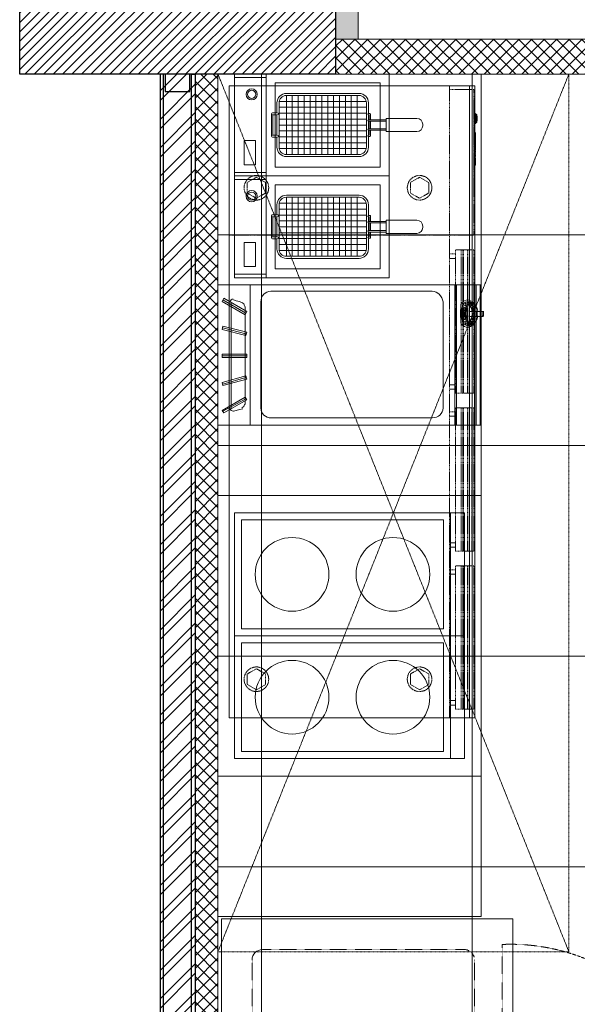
# Model space of a CAD drawing. Header units: millimetres. Extents: x 138182 to 148194, y 4376 to 21165.
# Tile 3 of 9: x 139629 to 141218, y 8726 to 11531. Entities that reach past the tile are written whole.
import ezdxf

# ---------------------------------------------------------------- set-up
doc = ezdxf.new("R2010")
doc.units = ezdxf.units.MM
doc.header["$LTSCALE"] = 2.5
for name, pattern in [('DASHDOTX2', [2, 1, -0.5, 0, -0.5]), ('HIDDEN', [0.375, 0.25, -0.125]), ('HIDDENX2', [19.05, 12.7, -6.35])]:
    doc.linetypes.add(name, pattern=pattern)
for name, color, linetype, lineweight in [('Dimension', 40, 'Continuous', 0), ('ELEVATION 1', 143, 'Continuous', 18), ('HATCH', 252, 'Continuous', 9), ('HATCH LIGHT', 250, 'Continuous', 0), ('WALL', 132, 'Continuous', 25)]:
    doc.layers.add(name, color=color, linetype=linetype, lineweight=lineweight)

# ---------------------------------------------------------------- blocks, each defined once
blk = doc.blocks.new('hatch')
h = blk.add_hatch()
h.set_pattern_fill('FLEX', color=256, scale=10)
h.set_pattern_definition([(0, (-140.124, -20916.02), (0, 63.5), [63.5, -63.5]), (45, (-76.624, -20916.018), (0, 63.5), [15.875, -58.052561, 15.875, -89.802561])])
edge = h.paths.add_edge_path()
edge.add_arc((215877.8, 2464.6), 12280, 199.77896, 238.75565, ccw=False)
edge.add_line((204322.3, -1690.9), (203976.1, -1690.9))
edge.add_line((203976.1, -1690.9), (203976.1, -9185.4))
edge.add_line((203976.1, -9185.4), (204226.1, -9185.4))
edge.add_line((204226.1, -9185.4), (204226.1, -9935.4))
edge.add_line((204226.1, -9935.4), (204226.1, -9900.4))
edge.add_line((204226.1, -9900.4), (206576.1, -9900.4))
edge.add_line((206576.1, -9900.4), (206576.1, -14735.4))
edge.add_line((206576.1, -14735.4), (209508.3, -14735.4))
edge.add_line((209508.3, -14735.4), (209508.3, -8034.3))
edge = h.paths.add_edge_path(flags=16)
edge.add_arc((208658.3, -12135.4), 500, 270, 360, ccw=False)
edge.add_line((208658.3, -12635.4), (207426.1, -12635.4))
edge.add_arc((207426.1, -12135.4), 500, 180, 270, ccw=False)
edge.add_line((206926.1, -12135.4), (206926.1, -10050.4))
edge.add_arc((206427.5, -10048.9), 498.6, 359.8365, 450.1635)
edge.add_line((206426.1, -9550.4), (204826.1, -9550.4))
edge.add_arc((204826.1, -9050.4), 500, 180, 270, ccw=False)
edge.add_line((204326.1, -9050.4), (204326.1, -7850.8))
edge.add_arc((205406.3, -7041), 1350, 216.8556, 503.1444)
edge.add_line((204326.1, -6231.3), (204326.1, -2641.7))
edge.add_arc((215877.8, 2464.6), 12630, 203.8474, 236.64343)
edge.add_arc((208658.3, -8502.4), 500, 0, 56.6434, ccw=False)
edge.add_line((209158.3, -8502.4), (209158.3, -12135.4))
edge = h.paths.add_edge_path(flags=16)
edge.add_arc((205406.3, -7041), 900, 0, 360)
h = blk.add_hatch()
h.set_pattern_fill('GRASS', color=256, scale=5)
edge = h.paths.add_edge_path()
edge.add_arc((208658.3, -8502.4), 500, 360, 416.6434)
edge.add_arc((215877.8, 2464.6), 12630, 203.8474, 236.64343, ccw=False)
edge.add_line((204326.1, -2641.7), (204326.1, -6231.3))
edge.add_arc((205406.3, -7041), 1350, -143.1444, 143.1444, ccw=False)
edge.add_line((204326.1, -7850.8), (204326.1, -9050.4))
edge.add_arc((204826.1, -9050.4), 500, 180, 270)
edge.add_line((204826.1, -9550.4), (206426.1, -9550.4))
edge.add_arc((206426.1, -10050.4), 500, 0, 90, ccw=False)
edge.add_line((206926.1, -10050.4), (206926.1, -12135.4))
edge.add_arc((207426.1, -12135.4), 500, 180, 270)
edge.add_line((207426.1, -12635.4), (208658.3, -12635.4))
edge.add_arc((208658.3, -12135.4), 500, 270, 360)
edge.add_line((209158.3, -12135.4), (209158.3, -8502.4))
edge = h.paths.add_edge_path(flags=17)
edge.add_arc((205406.3, -7041), 900, 0, 360)
h.paths.add_polyline_path([(204871.1, -7057.2), (205040, -7057.2), (205040, -6927.6), (204871.1, -6927.6)], flags=16)
h.paths.add_polyline_path([(205771.1, -7057.2), (205940, -7057.2), (205940, -6927.6), (205771.1, -6927.6)], flags=16)
h = blk.add_hatch()
h.set_pattern_fill('ANSI37', color=256, scale=189, angle=45)
h.set_pattern_definition([(90, (206326.1, -14885.35), (-600.075, 0), []), (180, (206326.1, -14885.35), (-6e-14, -600.075), [])])
edge = h.paths.add_edge_path()
edge.add_line((206326.1, -12950.4), (206326.1, -12911.3))
edge.add_arc((206317.6, -12097.9), 813.5, 183.5255, 270.5966, ccw=False)
edge.add_line((205505.6, -12147.9), (205504.1, -12147.9))
edge.add_line((205504.1, -12147.9), (205504.1, -12097.9))
edge.add_line((205504.1, -12097.9), (206315.5, -12097.9))
edge.add_line((206315.5, -12097.9), (206315.5, -12097.5))
edge.add_arc((206318, -12089.9), 8.04, 18.1264, 251.8743, ccw=False)
edge.add_line((206325.7, -12087.4), (206326.1, -12087.4))
edge.add_line((206326.1, -12087.4), (206326.1, -12050.4))
edge.add_line((206326.1, -12050.4), (206326.1, -12050.4))
edge.add_line((206326.1, -12050.4), (206326.1, -10150.4))
edge.add_line((206326.1, -10150.4), (203826.1, -10150.4))
edge.add_line((203826.1, -10150.4), (203826.1, -13315.4))
edge.add_line((203826.1, -13315.4), (204726.1, -13315.4))
edge.add_line((204726.1, -13315.4), (204726.1, -13415.4))
edge.add_line((204726.1, -13415.4), (205176.1, -13951.6))
edge.add_line((205176.1, -13951.6), (205276.1, -13951.6))
edge.add_line((205276.1, -13951.6), (205276.1, -14885.4))
edge.add_line((205276.1, -14885.4), (206326.1, -14885.4))
edge.add_line((206326.1, -14885.4), (206326.1, -12950.4))
edge = h.paths.add_edge_path()
edge.add_line((206317.5, -12133.5), (206325.7, -12911.4))
edge.add_line((206325.7, -12911.4), (206326.1, -12911.4))
edge.add_line((206326.1, -12911.4), (206326.1, -12911.3))
edge.add_arc((206317.6, -12097.9), 813.5, 183.5255, 270.5966, ccw=False)
edge.add_line((205505.6, -12147.9), (205504.1, -12147.9))
edge.add_line((205504.1, -12147.9), (205504.1, -12097.9))
edge.add_line((205504.1, -12097.9), (206315.5, -12097.9))
edge.add_line((206315.5, -12097.9), (206315.5, -12097.5))
edge.add_arc((206318, -12089.9), 8.04, 18.1264, 251.8743, ccw=False)
edge.add_line((206325.7, -12087.4), (206326.1, -12087.4))
edge.add_line((206326.1, -12087.4), (206326.1, -12050.4))
edge.add_line((206326.1, -12050.4), (206326.1, -12050.4))
edge.add_line((206326.1, -12050.4), (206326.1, -12050.4))
edge.add_line((206326.1, -12050.4), (206426.1, -12050.4))
edge.add_line((206426.1, -12050.4), (206426.1, -12100.4))
edge.add_line((206426.1, -12100.4), (206377.1, -12100.4))
edge.add_line((206377.1, -12100.4), (206377.1, -12089.4))
edge.add_line((206377.1, -12089.4), (206326.1, -12089.4))
edge.add_arc((206318, -12089.9), 8.04, -108.1257, 3.5674, ccw=False)
edge.add_line((206315.5, -12097.5), (206315.5, -12097.9))
edge.add_line((206315.5, -12097.9), (206318.5, -12097.9))
edge.add_arc((206318, -12089.9), 8.04, 161.8742, 273.5677, ccw=False)
edge.add_arc((206317.4, -12087.6), 7.02, -18.4134, 177.6904, ccw=False)
edge.add_line((206324.1, -12089.9), (206324.3, -12084.8))
edge.add_arc((206318, -12089.9), 8.04, -86.4323, 38.5194, ccw=False)
edge.add_line((206318.5, -12097.9), (206317.5, -12097.9))
edge.add_line((206317.5, -12097.9), (206317.5, -12133.5))
h.paths.add_polyline_path([(206131.9, -12674.7), (206131.9, -12459.5), (206128.9, -12459.5), (206128.9, -12674.7)], flags=16)
blk = doc.blocks.new('3DOOR CHILLER')
for p, q in [((0, 0), (0, -700)), ((0, 0), (1800, 0)), ((1800, 0), (1800, -700)), ((0, -685.2), (1800, -685.2)), ((0, -700), (1800, -700))]:
    blk.add_line(p, q)
at = {"linetype": 'HIDDEN', "ltscale": 4}
for p, q in [((425, 0), (425, -698)), ((0, -628), (1800, -628)), ((10, -628), (10, -698)), ((478, -628), (478, -645)), ((491, -645), (491, -628)), ((851, -645), (851, -628)), ((864, -645), (864, -628)), ((1325, -645), (917, -645)), ((928, -628), (928, -645)), ((941, -645), (941, -628)), ((1301, -645), (1301, -628)), ((1314, -645), (1314, -628)), ((1378, -628), (1378, -645)), ((1391, -645), (1391, -628)), ((1751, -645), (1751, -628)), ((1764, -645), (1764, -628)), ((875, -645.2), (467, -645.2)), ((467, -698), (467, -645.2)), ((875, -645.6), (467, -645.6)), ((875, -661.1), (467, -661.1)), ((875, -666.1), (467, -666.1)), ((875, -667.9), (467, -667.9)), ((875, -668.5), (467, -668.5)), ((875, -645.2), (875, -698)), ((917, -698), (917, -645.2)), ((1325, -645.6), (917, -645.6)), ((1325, -661.1), (917, -661.1)), ((1325, -666.1), (917, -666.1)), ((1325, -667.9), (917, -667.9)), ((1325, -668.5), (917, -668.5)), ((1325, -645.2), (1325, -698)), ((1775, -645.2), (1367, -645.2)), ((1367, -698), (1367, -645.2)), ((1775, -645.6), (1367, -645.6)), ((1775, -661.1), (1367, -661.1)), ((1775, -666.1), (1367, -666.1)), ((1775, -667.9), (1367, -667.9)), ((1775, -668.5), (1367, -668.5)), ((1775, -645.2), (1775, -698)), ((10, -698), (425, -698)), ((35, -698), (35, -699)), ((35, -699), (280, -698.9)), ((77.5, -699), (77.5, -702)), ((80, -698), (80, -699)), ((107.5, -699), (107.5, -702)), ((122.5, -699), (122.5, -700)), ((123.5, -699), (123.5, -700)), ((128.4, -699), (128.4, -700)), ((129.5, -699), (129.5, -700)), ((133, -699), (133, -702)), ((134.1, -699), (134.1, -700)), ((222, -701), (138, -701)), ((138, -701), (138, -702)), ((138.7, -699), (138.7, -700)), ((140, -699), (140, -700)), ((141.7, -699), (141.7, -700)), ((146.5, -699), (146.5, -700)), ((148.7, -699), (148.7, -700)), ((155.4, -699), (155.4, -700)), ((157.4, -699), (157.4, -700)), ((157.7, -699), (157.7, -700)), ((162.4, -699), (162.4, -700)), ((164.8, -699), (164.8, -700)), ((169.1, -699), (169.1, -700)), ((172.4, -699), (172.4, -700)), ((174.6, -699), (174.6, -700)), ((175.5, -699), (175.5, -700)), ((177.3, -699), (177.3, -700)), ((179.8, -699), (179.8, -700)), ((182.3, -699), (182.3, -700)), ((187.5, -699), (187.5, -700)), ((222, -701), (222, -702)), ((227, -699), (227, -702)), ((275, -698), (275, -699)), ((280, -698), (280, -699)), ((875, -679.4), (467, -679.4)), ((875, -684.4), (467, -684.4)), ((875, -692.4), (467, -692.4)), ((875, -697.4), (467, -697.4)), ((875, -698), (467, -698)), ((1325, -679.4), (917, -679.4)), ((1325, -684.4), (917, -684.4)), ((1325, -691.9), (917, -691.9)), ((1325, -697.4), (917, -697.4)), ((1325, -698), (917, -698)), ((1775, -679.4), (1367, -679.4)), ((1775, -684.4), (1367, -684.4)), ((1775, -692.4), (1367, -692.4)), ((1775, -697.4), (1367, -697.4)), ((1775, -698), (1367, -698)), ((107.5, -702), (77.5, -702)), ((77.5, -702), (77.5, -702.1)), ((80, -704.5), (80, -702)), ((92.5, -706.5), (92.5, -707)), ((105, -704.5), (105, -702)), ((107.5, -702.1), (107.5, -702)), ((133, -702), (227, -702))]:
    blk.add_line(p, q, dxfattribs=at)
for points in [[(305, -52), (320, -78), (305, -104), (275, -104), (260, -78), (275, -52)], [(1705, -52), (1720, -78), (1705, -104), (1675, -104), (1660, -78), (1675, -52)], [(305, -517), (320, -543), (305, -569), (275, -569), (260, -543), (275, -517)], [(1705, -517), (1720, -543), (1705, -569), (1675, -569), (1660, -543), (1675, -517)]]:
    blk.add_lwpolyline(points, close=True, dxfattribs=at)
for centre in [(290, -78), (1690, -78), (290, -543), (1690, -543)]:
    blk.add_circle(centre, 35, dxfattribs=at)
at = {"linetype": 'HIDDEN', "ltscale": 4, "extrusion": (0, 0, -1)}
for centre, major_axis, ratio, start_param, end_param in [((92.5, -702), (-12.5, 0), 0.001745, 0, 3.141593), ((92.5, -702), (12.5, 0), 0.001745, 0, 3.141593), ((92.5, -704.5), (12.5, 0), 0.155345, -3.141593, 0), ((92.5, -704.5), (12.5, 0), 0.155345, -4.712389, -3.141593), ((92.5, -704.5), (12.5, 0), 0.155345, 0, 1.570796)]:
    blk.add_ellipse(centre, major_axis=major_axis, ratio=ratio, start_param=start_param, end_param=end_param, dxfattribs=at)
at = {"linetype": 'HIDDEN', "ltscale": 4}
blk.add_ellipse((92.5, -705), major_axis=(-12, 0), ratio=0.161745, start_param=-4.712389, end_param=1.570796, dxfattribs=at)
blk.add_open_spline([(80, -704.5), (80, -704.6), (80, -704.7), (80.1, -705), (80.2, -705.1), (80.4, -705.3), (80.5, -705.4), (80.8, -705.6), (81, -705.6), (81.5, -705.8), (81.8, -705.9), (82.6, -706.1), (83.1, -706.2), (84, -706.4), (84.5, -706.5), (85.5, -706.6), (86.1, -706.7), (87.2, -706.8), (87.8, -706.8), (89, -706.9), (89.7, -706.9), (90.9, -706.9), (91.6, -707), (92.8, -707), (93.5, -707), (94.7, -706.9), (95.4, -706.9), (96.6, -706.8), (97.2, -706.8), (98.4, -706.7), (98.9, -706.7), (100, -706.5), (100.5, -706.5), (101.4, -706.3), (101.9, -706.2), (102.7, -706.1), (103.1, -706), (103.7, -705.8), (104, -705.6), (104.4, -705.4), (104.6, -705.3), (104.8, -705.1), (104.9, -705), (105, -704.8), (105, -704.6), (105, -704.5)], degree=3, knots=[1.570796, 1.570796, 1.570796, 1.570796, 1.637699, 1.637699, 1.717318, 1.717318, 1.851962, 1.851962, 1.952806, 1.952806, 2.139701, 2.139701, 2.310254, 2.310254, 2.475255, 2.475255, 2.637592, 2.637592, 2.798374, 2.798374, 2.958185, 2.958185, 3.117433, 3.117433, 3.276465, 3.276465, 3.435611, 3.435611, 3.59521, 3.59521, 3.755637, 3.755637, 3.917392, 3.917392, 4.081316, 4.081316, 4.249304, 4.249304, 4.426896, 4.426896, 4.569643, 4.569643, 4.641016, 4.641016, 4.712389, 4.712389, 4.712389, 4.712389], dxfattribs=at)
blk = doc.blocks.new('A$Cfa424fa2')
at = {"linetype": 'HIDDEN'}
for p, q in [((55.8, 800.3), (55.8, 1394.3)), ((679.9, 800.3), (55.8, 800.3)), ((635.6, 721.1), (56.3, 721.1)), ((56.3, 721.1), (56.3, 87.1)), ((665.6, 117.1), (665.6, 691.1)), ((635.6, 87.1), (56.3, 87.1))]:
    blk.add_line(p, q, dxfattribs=at)
for p, q in [((0, 0), (0, 830)), ((0, 830), (752.8, 830)), ((752.8, 0), (752.8, 830)), ((752.8, 0), (0, 0))]:
    blk.add_line(p, q)
blk.add_arc((107.8, 824), 572.7, 357.6316, 95.2013, dxfattribs=at)
at = {"linetype": 'HIDDEN', "ltscale": 25}
blk.add_arc((635.6, 691.1), 30, 0, 90, dxfattribs=at)
blk.add_arc((635.6, 117.1), 30, 270, 0)
blk = doc.blocks.new('indctn')
blk.add_line((0, 615), (350, 615))
for points in [[(0, 0), (350, 0), (350, 655), (0, 655)], [(20, 20), (330, 20), (330, 595), (20, 595)]]:
    blk.add_lwpolyline(points, close=True)
for centre in [(175, 451.25), (175, 163.75)]:
    blk.add_circle(centre, 105)
blk = doc.blocks.new('sg')
for p, q in [((-658.4, 0), (-658.4, 400)), ((-75.2, 0), (-75.2, 400)), ((-70.5, 0), (-70.5, 400)), ((-18.8, 0), (-18.8, 400)), ((-14.1, 0), (-14.1, 400)), ((-2.3, 0), (-2.3, 400)), ((-738.3, 352.1), (-738.3, 352.1)), ((-738.3, 352.1), (-738.3, 352.1)), ((-738.3, 352.1), (-738.3, 352.1)), ((-738.3, 352.1), (-738.3, 352.1)), ((-738.3, 352.1), (-738.3, 352.1)), ((-670.1, 319.2), (-735.9, 356.8)), ((-733.6, 361.5), (-733.6, 361.5)), ((-733.6, 361.5), (-733.6, 361.5)), ((-733.6, 361.5), (-733.6, 361.5)), ((-712.4, 349.8), (-712.4, 46.7)), ((-672.5, 58.4), (-672.5, 338)), ((-56.4, 349.5), (-49.3, 344.8)), ((-56.4, 349.5), (-51.7, 344.8)), ((-51.7, 344.8), (-51.7, 344.8)), ((-51.7, 344.8), (-49.3, 344.8)), ((-51.4, 345.2), (-51.5, 345.1)), ((-21.1, 349.5), (-21.1, 347.2)), ((-21.1, 349.5), (-21.1, 349.5)), ((-21.1, 349.5), (-21.1, 344.8)), ((-21.1, 347.2), (-18.8, 344.8)), ((-21.1, 347.2), (-18.8, 344.8)), ((-672.5, 314.5), (-672.5, 314.5)), ((-672.5, 314.5), (-672.5, 314.5)), ((-672.5, 314.5), (-672.5, 314.5)), ((-667.8, 323.9), (-667.8, 323.9)), ((-667.8, 323.9), (-667.8, 323.9)), ((-667.8, 323.9), (-667.8, 323.9)), ((-11.7, 323.7), (-32.9, 323.7)), ((-32.9, 323.7), (-30.5, 323.7)), ((-32.9, 309.6), (-11.7, 309.6)), ((-32.9, 309.6), (-11.7, 309.6)), ((-11.7, 323.7), (-30.5, 323.7)), ((-9.4, 323.7), (-30.5, 323.7)), ((-11.7, 323.7), (-11.7, 323.7)), ((-11.7, 323.7), (7, 323.7)), ((-11.7, 323.7), (-11.7, 323.7)), ((-11.7, 323.7), (-11.7, 323.7)), ((-11.7, 323.7), (-11.7, 323.7)), ((-11.7, 323.7), (-11.7, 323.7)), ((-11.7, 323.7), (-11.7, 323.7)), ((-11.7, 323.7), (7, 323.7)), ((-11.7, 309.6), (-11.7, 309.6)), ((-11.7, 309.6), (-11.7, 309.6)), ((-11.7, 309.6), (-11.7, 309.6)), ((-11.7, 309.6), (-11.7, 309.6)), ((7, 309.6), (-11.7, 309.6)), ((-9.4, 323.7), (-9.4, 323.7)), ((-9.4, 323.7), (4.7, 323.7)), ((-9.4, 323.7), (7, 323.7)), ((-9.4, 323.7), (-9.4, 323.7)), ((7, 309.6), (-9.4, 309.6)), ((-9.4, 309.6), (-9.4, 309.6)), ((-9.4, 309.6), (-9.4, 309.6)), ((7, 309.6), (4.7, 309.6)), ((7, 323.7), (7, 323.7)), ((7, 323.7), (7, 323.7)), ((7, 323.7), (7, 323.7)), ((7, 309.6), (7, 309.6)), ((7, 309.6), (7, 309.6)), ((7, 309.6), (7, 309.6)), ((-56.4, 286.1), (-49.3, 288.4)), ((-56.4, 286.1), (-51.7, 288.4)), ((-56.4, 286.1), (-56.4, 286.1)), ((-51.7, 288.4), (-51.7, 288.4)), ((-51.7, 288.4), (-49.3, 288.4)), ((-51.7, 288.4), (-49.3, 288.4)), ((-51.7, 288.4), (-51.7, 288.4)), ((-51.5, 290.6), (-51.4, 290.5)), ((-51.5, 290.6), (-51.4, 290.5)), ((-21.1, 286.1), (-21.1, 288.4)), ((-21.1, 286.1), (-21.1, 288.4)), ((-21.1, 288.4), (-18.8, 288.4)), ((-21.1, 286.1), (-21.1, 286.1)), ((-670.1, 260.5), (-735.9, 277)), ((-670.1, 255.8), (-670.1, 255.8)), ((-670.1, 255.8), (-670.1, 255.8)), ((-670.1, 255.8), (-670.1, 255.8)), ((-667.8, 265.2), (-667.8, 265.2)), ((-667.8, 265.2), (-667.8, 265.2)), ((-667.8, 265.2), (-667.8, 265.2)), ((-738.3, 201.8), (-738.3, 201.8)), ((-738.3, 201.8), (-738.3, 201.8)), ((-738.3, 201.8), (-738.3, 201.8)), ((-667.8, 197.1), (-738.3, 197.1)), ((-667.8, 201.8), (-667.8, 201.8)), ((-667.8, 201.8), (-667.8, 201.8)), ((-667.8, 201.8), (-667.8, 201.8)), ((-738.3, 192.4), (-738.3, 192.4)), ((-738.3, 192.4), (-738.3, 192.4)), ((-738.3, 192.4), (-738.3, 192.4)), ((-738.3, 192.4), (-738.3, 192.4)), ((-738.3, 192.4), (-738.3, 192.4)), ((-667.8, 192.4), (-667.8, 192.4)), ((-667.8, 192.4), (-667.8, 192.4)), ((-667.8, 192.4), (-667.8, 192.4)), ((-670.1, 140.7), (-670.1, 140.7)), ((-670.1, 140.7), (-670.1, 140.7)), ((-670.1, 140.7), (-670.1, 140.7)), ((-738.3, 121.9), (-738.3, 121.9)), ((-738.3, 121.9), (-738.3, 121.9)), ((-738.3, 121.9), (-738.3, 121.9)), ((-670.1, 136), (-735.9, 117.2)), ((-735.9, 112.5), (-735.9, 112.5)), ((-735.9, 112.5), (-735.9, 112.5)), ((-735.9, 112.5), (-735.9, 112.5)), ((-735.9, 112.5), (-735.9, 112.5)), ((-735.9, 112.5), (-735.9, 112.5)), ((-667.8, 131.3), (-667.8, 131.3)), ((-667.8, 131.3), (-667.8, 131.3)), ((-667.8, 131.3), (-667.8, 131.3)), ((-670.1, 74.9), (-735.9, 39.7)), ((-672.5, 79.6), (-672.5, 79.6)), ((-672.5, 79.6), (-672.5, 79.6)), ((-672.5, 79.6), (-672.5, 79.6)), ((-667.8, 72.5), (-667.8, 72.5)), ((-667.8, 72.5), (-667.8, 72.5)), ((-667.8, 72.5), (-667.8, 72.5)), ((-738.3, 42), (-738.3, 42)), ((-738.3, 42), (-738.3, 42)), ((-738.3, 42), (-738.3, 42)), ((-733.6, 35), (-733.6, 35)), ((-733.6, 35), (-733.6, 35)), ((-733.6, 35), (-733.6, 35)), ((-733.6, 35), (-733.6, 35)), ((-733.6, 35), (-733.6, 35)), ((-750, 20.9), (-750, 20.9)), ((-750, 20.9), (-750, 20.9))]:
    blk.add_line(p, q)
for points in [[(-750, 400), (-750, 0), (0, 0), (0, 400), (-750, 400)], [(-750, 378), (-750, 20.9), (-750, 378)], [(-750, 378), (-750, 20.9), (-750, 378)], [(-738.3, 352.1), (-733.6, 361.5), (-667.8, 323.9), (-672.5, 314.5), (-738.3, 352.1)], [(-672.5, 314.5), (-667.8, 323.9), (-733.6, 361.5), (-738.3, 352.1), (-672.5, 314.5)], [(-733.6, 361.5), (-738.3, 352.1), (-733.6, 361.5)], [(-738.3, 352.1), (-733.6, 361.5), (-738.3, 352.1)], [(-672.5, 314.5), (-738.3, 352.1), (-672.5, 314.5)], [(-672.5, 314.5), (-738.3, 352.1), (-672.5, 314.5)], [(-667.8, 323.9), (-672.5, 314.5), (-667.8, 323.9), (-733.6, 361.5), (-667.8, 323.9)], [(-733.6, 361.5), (-667.8, 323.9), (-733.6, 361.5)], [(-679.5, 347.4), (-688.9, 352.1), (-698.3, 354.5), (-705.4, 356.8)], [(-21.1, 347.2), (-21.1, 349.5), (-21.1, 344.8)], [(-11.7, 323.7), (-32.9, 323.7), (-30.5, 323.7)], [(-11.7, 309.6), (-30.5, 309.6), (-32.9, 309.6)], [(-9.4, 309.6), (-30.5, 309.6), (-32.9, 309.6)], [(-30.5, 323.7), (-9.4, 323.7), (4.7, 323.7), (-11.7, 323.7), (-30.5, 323.7)], [(-9.4, 309.6), (-30.5, 309.6), (-11.7, 309.6)], [(-11.7, 323.7), (4.7, 323.7), (7, 323.7)], [(7, 309.6), (-9.4, 309.6), (4.7, 309.6), (-11.7, 309.6)], [(7, 309.6), (-11.7, 309.6), (4.7, 309.6)], [(-9.4, 323.7), (7, 323.7), (4.7, 323.7)], [(7, 309.6), (4.7, 309.6), (-9.4, 309.6)], [(-738.3, 272.3), (-735.9, 281.7), (-667.8, 265.2), (-670.1, 255.8), (-738.3, 272.3)], [(-670.1, 255.8), (-667.8, 265.2), (-735.9, 281.7), (-738.3, 272.3), (-670.1, 255.8)], [(-667.8, 265.2), (-670.1, 255.8), (-667.8, 265.2), (-735.9, 281.7), (-667.8, 265.2)], [(-735.9, 281.7), (-667.8, 265.2), (-735.9, 281.7)], [(-49.3, 288.4), (-56.4, 286.1), (-51.7, 288.4)], [(-18.8, 288.4), (-21.1, 288.4), (-21.1, 286.1), (-21.1, 288.4)], [(-670.1, 255.8), (-738.3, 272.3), (-670.1, 255.8)], [(-670.1, 255.8), (-738.3, 272.3), (-670.1, 255.8)], [(-738.3, 192.4), (-738.3, 201.8), (-667.8, 201.8), (-667.8, 192.4), (-738.3, 192.4)], [(-667.8, 201.8), (-667.8, 192.4), (-667.8, 201.8), (-738.3, 201.8), (-667.8, 201.8)], [(-667.8, 192.4), (-667.8, 201.8), (-738.3, 201.8), (-738.3, 192.4), (-667.8, 192.4)], [(-738.3, 201.8), (-667.8, 201.8), (-738.3, 201.8)], [(-738.3, 201.8), (-738.3, 192.4), (-738.3, 201.8)], [(-738.3, 192.4), (-738.3, 201.8), (-738.3, 192.4)], [(-667.8, 192.4), (-738.3, 192.4), (-667.8, 192.4)], [(-667.8, 192.4), (-738.3, 192.4), (-667.8, 192.4)], [(-735.9, 112.5), (-738.3, 121.9), (-670.1, 140.7), (-667.8, 131.3), (-735.9, 112.5)], [(-670.1, 140.7), (-667.8, 131.3), (-670.1, 140.7), (-738.3, 121.9), (-670.1, 140.7)], [(-667.8, 131.3), (-670.1, 140.7), (-738.3, 121.9), (-735.9, 112.5), (-667.8, 131.3)], [(-738.3, 121.9), (-670.1, 140.7), (-738.3, 121.9)], [(-738.3, 121.9), (-735.9, 112.5), (-738.3, 121.9)], [(-735.9, 112.5), (-738.3, 121.9), (-735.9, 112.5)], [(-667.8, 131.3), (-735.9, 112.5), (-667.8, 131.3)], [(-667.8, 131.3), (-735.9, 112.5), (-667.8, 131.3)], [(-733.6, 35), (-738.3, 42), (-672.5, 79.6), (-667.8, 72.5), (-733.6, 35)], [(-672.5, 79.6), (-667.8, 72.5), (-672.5, 79.6), (-738.3, 42), (-672.5, 79.6)], [(-667.8, 72.5), (-672.5, 79.6), (-738.3, 42), (-733.6, 35), (-667.8, 72.5)], [(-738.3, 42), (-672.5, 79.6), (-738.3, 42)], [(-667.8, 72.5), (-733.6, 35), (-667.8, 72.5)], [(-667.8, 72.5), (-733.6, 35), (-667.8, 72.5)], [(-738.3, 42), (-733.6, 35), (-738.3, 42)], [(-733.6, 35), (-738.3, 42), (-733.6, 35)], [(-705.4, 39.7), (-698.3, 42), (-688.9, 44.4), (-679.5, 46.7)]]:
    blk.add_lwpolyline(points)
for points, knots in [([(-627.8, 351), (-627.8, 355.3), (-627.8, 44.7), (-627.8, 49), (-627.8, 32.8), (-614.7, 20.5), (-598.5, 20.8), (-455.4, 20.8), (-312.3, 20.8), (-139.2, 20.8), (-121.8, 20.9), (-108.6, 32.8), (-108.6, 49), (-108.6, 44.7), (-108.6, 355.3), (-108.6, 351), (-111, 368.4), (-124.1, 381.5), (-139.2, 381.5), (-312.7, 381.5), (-456.1, 381.5), (-599.6, 381.5), (-615.8, 381.5), (-627.5, 368.4), (-627.8, 351)], [0, 0, 0, 0, 1, 1, 1, 2, 2, 2, 3, 3, 3, 4, 4, 4, 5, 5, 5, 6, 6, 6, 7, 7, 7, 8, 8, 8, 8]), ([(-36.4, 344.8), (-42.3, 344.8), (-47, 332.7), (-47, 317.8), (-47, 302.9), (-42.3, 290.8), (-36.4, 290.8), (-30.6, 290.8), (-25.8, 302.9), (-25.8, 317.8), (-25.8, 332.7), (-30.6, 344.8), (-36.4, 344.8)], [0, 0, 0, 0, 1, 1, 1, 2, 2, 2, 3, 3, 3, 4, 4, 4, 4]), ([(-36.4, 344.8), (-42.3, 344.8), (-47, 332.7), (-47, 317.8), (-47, 302.9), (-42.3, 290.8), (-36.4, 290.8), (-30.6, 290.8), (-25.8, 302.9), (-25.8, 317.8), (-25.8, 332.7), (-30.6, 344.8), (-36.4, 344.8)], [0, 0, 0, 0, 1, 1, 1, 2, 2, 2, 3, 3, 3, 4, 4, 4, 4]), ([(-45.8, 342.5), (-46.5, 342.5), (-47, 342), (-47, 341.3), (-47, 340.7), (-46.5, 340.1), (-45.8, 340.1), (-45.2, 340.1), (-44.6, 340.7), (-44.6, 341.3), (-44.6, 342), (-45.2, 342.5), (-45.8, 342.5)], [0, 0, 0, 0, 1, 1, 1, 2, 2, 2, 3, 3, 3, 4, 4, 4, 4]), ([(-31.7, 349.5), (-38.9, 349.5), (-44.6, 335.3), (-44.6, 317.8), (-44.6, 300.3), (-38.9, 286.1), (-31.7, 286.1), (-24.6, 286.1), (-18.8, 300.3), (-18.8, 317.8), (-18.8, 335.3), (-24.6, 349.5), (-31.7, 349.5)], [0, 0, 0, 0, 1, 1, 1, 2, 2, 2, 3, 3, 3, 4, 4, 4, 4]), ([(-31.7, 349.5), (-38.9, 349.5), (-44.6, 335.3), (-44.6, 317.8), (-44.6, 300.3), (-38.9, 286.1), (-31.7, 286.1), (-24.6, 286.1), (-18.8, 300.3), (-18.8, 317.8), (-18.8, 335.3), (-24.6, 349.5), (-31.7, 349.5)], [0, 0, 0, 0, 1, 1, 1, 2, 2, 2, 3, 3, 3, 4, 4, 4, 4]), ([(-43.5, 347.2), (-44.1, 347.2), (-44.6, 346.7), (-44.6, 346), (-44.6, 345.4), (-44.1, 344.8), (-43.5, 344.8), (-42.8, 344.8), (-42.3, 345.4), (-42.3, 346), (-42.3, 346.7), (-42.8, 347.2), (-43.5, 347.2)], [0, 0, 0, 0, 1, 1, 1, 2, 2, 2, 3, 3, 3, 4, 4, 4, 4]), ([(-31.7, 344.8), (-37.6, 344.8), (-42.3, 332.7), (-42.3, 317.8), (-42.3, 302.9), (-37.6, 290.8), (-31.7, 290.8), (-25.9, 290.8), (-21.1, 302.9), (-21.1, 317.8), (-21.1, 332.7), (-25.9, 344.8), (-31.7, 344.8)], [0, 0, 0, 0, 1, 1, 1, 2, 2, 2, 3, 3, 3, 4, 4, 4, 4]), ([(-31.7, 344.8), (-37.6, 344.8), (-42.3, 332.7), (-42.3, 317.8), (-42.3, 302.9), (-37.6, 290.8), (-31.7, 290.8), (-25.9, 290.8), (-21.1, 302.9), (-21.1, 317.8), (-21.1, 332.7), (-25.9, 344.8), (-31.7, 344.8)], [0, 0, 0, 0, 1, 1, 1, 2, 2, 2, 3, 3, 3, 4, 4, 4, 4]), ([(-38.8, 351.9), (-39.4, 351.9), (-39.9, 351.4), (-39.9, 350.7), (-39.9, 350.1), (-39.4, 349.5), (-38.8, 349.5), (-38.1, 349.5), (-37.6, 350.1), (-37.6, 350.7), (-37.6, 351.4), (-38.1, 351.9), (-38.8, 351.9)], [0, 0, 0, 0, 1, 1, 1, 2, 2, 2, 3, 3, 3, 4, 4, 4, 4]), ([(-36.4, 351.9), (-37.1, 351.9), (-37.6, 351.4), (-37.6, 350.7), (-37.6, 350.1), (-37.1, 349.5), (-36.4, 349.5), (-35.8, 349.5), (-35.2, 350.1), (-35.2, 350.7), (-35.2, 351.4), (-35.8, 351.9), (-36.4, 351.9)], [0, 0, 0, 0, 1, 1, 1, 2, 2, 2, 3, 3, 3, 4, 4, 4, 4]), ([(-9.8, 324.3), (-11.2, 336.4), (-16.4, 344.8), (-22.3, 344.8), (-28.3, 344.8), (-33.4, 336.4), (-34.9, 324.3)], [0, 0, 0, 0, 1, 1, 1, 2, 2, 2, 2]), ([(-9.8, 324.3), (-11.2, 336.4), (-16.4, 344.8), (-22.3, 344.8), (-28.3, 344.8), (-33.4, 336.4), (-34.9, 324.3)], [0, 0, 0, 0, 1, 1, 1, 2, 2, 2, 2]), ([(-31.7, 351.9), (-32.4, 351.9), (-32.9, 351.4), (-32.9, 350.7), (-32.9, 350.1), (-32.4, 349.5), (-31.7, 349.5), (-31.1, 349.5), (-30.5, 350.1), (-30.5, 350.7), (-30.5, 351.4), (-31.1, 351.9), (-31.7, 351.9)], [0, 0, 0, 0, 1, 1, 1, 2, 2, 2, 3, 3, 3, 4, 4, 4, 4]), ([(-29.4, 347.2), (-30, 347.2), (-30.5, 346.7), (-30.5, 346), (-30.5, 345.4), (-30, 344.8), (-29.4, 344.8), (-28.7, 344.8), (-28.2, 345.4), (-28.2, 346), (-28.2, 346.7), (-28.7, 347.2), (-29.4, 347.2)], [0, 0, 0, 0, 1, 1, 1, 2, 2, 2, 3, 3, 3, 4, 4, 4, 4]), ([(-27, 342.5), (-27.7, 342.5), (-28.2, 342), (-28.2, 341.3), (-28.2, 340.7), (-27.7, 340.1), (-27, 340.1), (-26.4, 340.1), (-25.8, 340.7), (-25.8, 341.3), (-25.8, 342), (-26.4, 342.5), (-27, 342.5)], [0, 0, 0, 0, 1, 1, 1, 2, 2, 2, 3, 3, 3, 4, 4, 4, 4]), ([(-50.5, 319), (-51.2, 319), (-51.7, 318.5), (-51.7, 317.8), (-51.7, 317.2), (-51.2, 316.6), (-50.5, 316.6), (-49.9, 316.6), (-49.3, 317.2), (-49.3, 317.8), (-49.3, 318.5), (-49.9, 319), (-50.5, 319)], [0, 0, 0, 0, 1, 1, 1, 2, 2, 2, 3, 3, 3, 4, 4, 4, 4]), ([(-48.2, 335.4), (-48.8, 335.4), (-49.3, 334.9), (-49.3, 334.3), (-49.3, 333.6), (-48.8, 333.1), (-48.2, 333.1), (-47.5, 333.1), (-47, 333.6), (-47, 334.3), (-47, 334.9), (-47.5, 335.4), (-48.2, 335.4)], [0, 0, 0, 0, 1, 1, 1, 2, 2, 2, 3, 3, 3, 4, 4, 4, 4]), ([(-48.2, 328.4), (-48.8, 328.4), (-49.3, 327.9), (-49.3, 327.2), (-49.3, 326.6), (-48.8, 326), (-48.2, 326), (-47.5, 326), (-47, 326.6), (-47, 327.2), (-47, 327.9), (-47.5, 328.4), (-48.2, 328.4)], [0, 0, 0, 0, 1, 1, 1, 2, 2, 2, 3, 3, 3, 4, 4, 4, 4]), ([(-48.2, 311.9), (-48.8, 311.9), (-49.3, 311.4), (-49.3, 310.8), (-49.3, 310.1), (-48.8, 309.6), (-48.2, 309.6), (-47.5, 309.6), (-47, 310.1), (-47, 310.8), (-47, 311.4), (-47.5, 311.9), (-48.2, 311.9)], [0, 0, 0, 0, 1, 1, 1, 2, 2, 2, 3, 3, 3, 4, 4, 4, 4]), ([(-34.9, 311.3), (-33.4, 299.2), (-28.3, 290.8), (-22.3, 290.8), (-16.4, 290.8), (-11.2, 299.2), (-9.8, 311.3)], [0, 0, 0, 0, 1, 1, 1, 2, 2, 2, 2]), ([(-34.9, 311.3), (-33.4, 299.2), (-28.3, 290.8), (-22.3, 290.8), (-16.4, 290.8), (-11.2, 299.2), (-9.8, 311.3)], [0, 0, 0, 0, 1, 1, 1, 2, 2, 2, 2]), ([(-24.7, 335.4), (-25.3, 335.4), (-25.8, 334.9), (-25.8, 334.3), (-25.8, 333.6), (-25.3, 333.1), (-24.7, 333.1), (-24, 333.1), (-23.5, 333.6), (-23.5, 334.3), (-23.5, 334.9), (-24, 335.4), (-24.7, 335.4)], [0, 0, 0, 0, 1, 1, 1, 2, 2, 2, 3, 3, 3, 4, 4, 4, 4]), ([(-22.3, 328.4), (-23, 328.4), (-23.5, 327.9), (-23.5, 327.2), (-23.5, 326.6), (-23, 326), (-22.3, 326), (-21.7, 326), (-21.1, 326.6), (-21.1, 327.2), (-21.1, 327.9), (-21.7, 328.4), (-22.3, 328.4)], [0, 0, 0, 0, 1, 1, 1, 2, 2, 2, 3, 3, 3, 4, 4, 4, 4]), ([(-22.3, 319), (-23, 319), (-23.5, 318.5), (-23.5, 317.8), (-23.5, 317.2), (-23, 316.6), (-22.3, 316.6), (-21.7, 316.6), (-21.1, 317.2), (-21.1, 317.8), (-21.1, 318.5), (-21.7, 319), (-22.3, 319)], [0, 0, 0, 0, 1, 1, 1, 2, 2, 2, 3, 3, 3, 4, 4, 4, 4]), ([(-22.3, 311.9), (-23, 311.9), (-23.5, 311.4), (-23.5, 310.8), (-23.5, 310.1), (-23, 309.6), (-22.3, 309.6), (-21.7, 309.6), (-21.1, 310.1), (-21.1, 310.8), (-21.1, 311.4), (-21.7, 311.9), (-22.3, 311.9)], [0, 0, 0, 0, 1, 1, 1, 2, 2, 2, 3, 3, 3, 4, 4, 4, 4]), ([(-48.2, 302.5), (-48.8, 302.5), (-49.3, 302), (-49.3, 301.4), (-49.3, 300.7), (-48.8, 300.2), (-48.2, 300.2), (-47.5, 300.2), (-47, 300.7), (-47, 301.4), (-47, 302), (-47.5, 302.5), (-48.2, 302.5)], [0, 0, 0, 0, 1, 1, 1, 2, 2, 2, 3, 3, 3, 4, 4, 4, 4]), ([(-45.8, 295.5), (-46.5, 295.5), (-47, 295), (-47, 294.3), (-47, 293.7), (-46.5, 293.1), (-45.8, 293.1), (-45.2, 293.1), (-44.6, 293.7), (-44.6, 294.3), (-44.6, 295), (-45.2, 295.5), (-45.8, 295.5)], [0, 0, 0, 0, 1, 1, 1, 2, 2, 2, 3, 3, 3, 4, 4, 4, 4]), ([(-43.5, 290.8), (-44.1, 290.8), (-44.6, 290.3), (-44.6, 289.6), (-44.6, 289), (-44.1, 288.4), (-43.5, 288.4), (-42.8, 288.4), (-42.3, 289), (-42.3, 289.6), (-42.3, 290.3), (-42.8, 290.8), (-43.5, 290.8)], [0, 0, 0, 0, 1, 1, 1, 2, 2, 2, 3, 3, 3, 4, 4, 4, 4]), ([(-38.8, 288.4), (-39.4, 288.4), (-39.9, 287.9), (-39.9, 287.3), (-39.9, 286.6), (-39.4, 286.1), (-38.8, 286.1), (-38.1, 286.1), (-37.6, 286.6), (-37.6, 287.3), (-37.6, 287.9), (-38.1, 288.4), (-38.8, 288.4)], [0, 0, 0, 0, 1, 1, 1, 2, 2, 2, 3, 3, 3, 4, 4, 4, 4]), ([(-36.4, 286.1), (-37.1, 286.1), (-37.6, 285.6), (-37.6, 284.9), (-37.6, 284.3), (-37.1, 283.7), (-36.4, 283.7), (-35.8, 283.7), (-35.2, 284.3), (-35.2, 284.9), (-35.2, 285.6), (-35.8, 286.1), (-36.4, 286.1)], [0, 0, 0, 0, 1, 1, 1, 2, 2, 2, 3, 3, 3, 4, 4, 4, 4]), ([(-31.7, 288.4), (-32.4, 288.4), (-32.9, 287.9), (-32.9, 287.3), (-32.9, 286.6), (-32.4, 286.1), (-31.7, 286.1), (-31.1, 286.1), (-30.5, 286.6), (-30.5, 287.3), (-30.5, 287.9), (-31.1, 288.4), (-31.7, 288.4)], [0, 0, 0, 0, 1, 1, 1, 2, 2, 2, 3, 3, 3, 4, 4, 4, 4]), ([(-29.4, 290.8), (-30, 290.8), (-30.5, 290.3), (-30.5, 289.6), (-30.5, 289), (-30, 288.4), (-29.4, 288.4), (-28.7, 288.4), (-28.2, 289), (-28.2, 289.6), (-28.2, 290.3), (-28.7, 290.8), (-29.4, 290.8)], [0, 0, 0, 0, 1, 1, 1, 2, 2, 2, 3, 3, 3, 4, 4, 4, 4]), ([(-27, 295.5), (-27.7, 295.5), (-28.2, 295), (-28.2, 294.3), (-28.2, 293.7), (-27.7, 293.1), (-27, 293.1), (-26.4, 293.1), (-25.8, 293.7), (-25.8, 294.3), (-25.8, 295), (-26.4, 295.5), (-27, 295.5)], [0, 0, 0, 0, 1, 1, 1, 2, 2, 2, 3, 3, 3, 4, 4, 4, 4]), ([(-24.7, 302.5), (-25.3, 302.5), (-25.8, 302), (-25.8, 301.4), (-25.8, 300.7), (-25.3, 300.2), (-24.7, 300.2), (-24, 300.2), (-23.5, 300.7), (-23.5, 301.4), (-23.5, 302), (-24, 302.5), (-24.7, 302.5)], [0, 0, 0, 0, 1, 1, 1, 2, 2, 2, 3, 3, 3, 4, 4, 4, 4])]:
    blk.add_open_spline(points, degree=3, knots=knots)
for points in [[(-706.5, 359.2), (-711.1, 359.2), (-714.8, 355.5), (-714.8, 351)], [(-674.8, 339.2), (-674.8, 343.7), (-677.6, 347.7), (-681.9, 349.2)], [(-56.7, 349.4), (-59.4, 328.8), (-59.4, 306.8), (-56.7, 286.2)], [(-21.9, 348.6), (-32.7, 359.2), (-44.8, 359.2), (-55.6, 348.6)], [(-52.4, 346), (-54.6, 327.6), (-54.6, 308), (-52.4, 289.6)], [(-52.4, 346), (-54.6, 327.6), (-54.6, 308), (-52.4, 289.6)], [(-21.8, 345.5), (-31.3, 354.1), (-41.9, 354), (-51.4, 345.2)], [(-21.8, 345.5), (-31.3, 354.1), (-41.9, 354), (-51.4, 345.2)], [(-21.3, 345.1), (-21.5, 345.2), (-21.6, 345.4), (-21.8, 345.5)], [(-21.3, 345.1), (-21.5, 345.2), (-21.6, 345.4), (-21.8, 345.5)], [(-13.6, 324.6), (-14.3, 320.2), (-14.3, 315.4), (-13.6, 311.1)], [(-13.6, 324.6), (-14.3, 320.2), (-14.3, 315.4), (-13.6, 311.1)], [(-11.3, 324), (-11.9, 320), (-11.9, 315.7), (-11.3, 311.7)], [(-11.3, 324), (-11.9, 320), (-11.9, 315.7), (-11.3, 311.7)], [(4.3, 311.7), (4.8, 315.7), (4.8, 320), (4.3, 324)], [(4.3, 311.7), (4.8, 315.7), (4.8, 320), (4.3, 324)], [(6.6, 311.1), (7.2, 315.5), (7.2, 320.2), (6.6, 324.6)], [(6.6, 311.1), (7.2, 315.5), (7.2, 320.2), (6.6, 324.6)], [(-55.6, 287), (-44.8, 276.4), (-32.7, 276.4), (-21.9, 287)], [(-51.4, 290.4), (-41.9, 281.6), (-31.3, 281.5), (-21.8, 290.1)], [(-51.4, 290.4), (-41.9, 281.6), (-31.3, 281.5), (-21.8, 290.1)], [(-21.8, 290.1), (-21.6, 290.3), (-21.5, 290.4), (-21.3, 290.6)], [(-21.8, 290.1), (-21.6, 290.3), (-21.5, 290.4), (-21.3, 290.6)], [(-681.9, 49.7), (-677.6, 51.2), (-674.8, 55.1), (-674.8, 59.6)], [(-714.8, 47.9), (-714.8, 43.3), (-711.1, 39.7), (-706.5, 39.7)]]:
    blk.add_open_spline(points, degree=3)
blk = doc.blocks.new('TTswf')
for p, q in [((90, 290), (90, 0)), ((0, 280), (90, 280)), ((147.5, 229), (147.5, 61)), ((164.3, 229), (164.3, 61)), ((181.1, 229), (181.1, 61)), ((197.9, 229), (197.9, 61)), ((214.7, 229), (214.7, 61)), ((231.5, 229), (231.5, 61)), ((248.3, 229), (248.3, 61)), ((265.1, 229), (265.1, 61)), ((281.9, 229), (281.9, 61)), ((298.7, 229), (298.7, 61)), ((315.5, 229), (315.5, 61)), ((332.3, 229), (332.3, 61)), ((349.1, 229), (349.1, 61)), ((126.5, 212.2), (375.5, 212.2)), ((104.8, 113.4), (104.8, 176.6)), ((108.7, 173.6), (108.7, 171.6)), ((108.7, 173.6), (108.7, 116.4)), ((126.5, 195.4), (375.5, 195.4)), ((126.5, 178.6), (375.5, 178.6)), ((385.4, 177.6), (381.5, 177.6)), ((381.5, 177.6), (381.5, 177.6)), ((381.5, 173.6), (383.4, 173.6)), ((381.5, 173.6), (381.5, 173.6)), ((383.4, 173.6), (383.4, 173.6)), ((385.4, 177.6), (385.4, 177.6)), ((387.4, 159.8), (387.4, 175.6)), ((126.5, 161.8), (375.5, 161.8)), ((126.5, 145), (375.5, 145)), ((383.4, 134.1), (383.4, 155.9)), ((387.4, 155.9), (387.4, 134.1)), ((126.5, 128.2), (375.5, 128.2)), ((381.5, 116.4), (383.4, 116.4)), ((381.5, 116.4), (381.5, 116.4)), ((385.4, 112.4), (381.5, 112.4)), ((381.5, 112.4), (381.5, 112.4)), ((383.4, 116.4), (383.4, 116.4)), ((385.4, 112.4), (385.4, 112.4)), ((387.4, 130.2), (387.4, 114.4)), ((126.5, 111.4), (375.5, 111.4)), ((126.5, 94.6), (375.5, 94.6)), ((126.5, 77.8), (375.5, 77.8)), ((0, 10), (90, 10))]:
    blk.add_line(p, q)
for points in [[(0, 290), (0, 0), (440, 0), (440, 290)], [(415, 25), (415, 265), (115, 265), (115, 25)], [(26.8, 100.4), (59.3, 100.4), (59.3, 31.7), (26.8, 31.7)]]:
    blk.add_lwpolyline(points, close=True)
for points in [[(381.4, 177.6), (381.4, 208, 0.414214), (354.5, 234.9), (147.5, 234.9, 0.414214), (120.6, 208), (120.6, 179.5)], [(431.7, 155.9), (385.4, 155.9), (381.5, 155.9, -1), (381.5, 159.8), (385.4, 159.8), (431.7, 159.8)], [(120.6, 110.5), (120.6, 82, 0.414214), (147.5, 55.1), (354.5, 55.1, 0.414214), (381.4, 82), (381.4, 112.4)], [(431.7, 130.2), (385.4, 130.2), (381.5, 130.2, -1), (381.5, 134.1), (385.4, 134.1), (431.7, 134.1)]]:
    blk.add_lwpolyline(points, format="xyb")
blk.add_lwpolyline([(375.5, 82), (375.5, 208, 0.414214), (354.5, 229), (147.5, 229, 0.414214), (126.5, 208), (126.5, 82, 0.414214), (147.5, 61), (354.5, 61, 0.414214)], format="xyb", close=True)
for points in [[(120.6, 173.6), (120.6, 116.4)], [(381.4, 159.8), (381.4, 173.6)], [(383.4, 173.6), (383.4, 171.6), (383.4, 159.8)], [(381.4, 134.1), (381.4, 155.9)], [(381.4, 116.4), (381.4, 130.2)], [(383.4, 116.4), (383.4, 118.4), (383.4, 130.2)]]:
    blk.add_lwpolyline(points)
for radius in [16, 11.7]:
    blk.add_circle((48.5, 232.3), radius)
for centre, start, end in [((381.5, 175.6), 90, 270), ((385.4, 175.6), 0, 90), ((381.5, 114.4), 90, 270), ((385.4, 114.4), 270, 0)]:
    blk.add_arc(centre, 1.97, start, end)
for points in [[(121.5, 173.6), (123.2, 173.6), (124.5, 174.9), (124.5, 176.6), (124.5, 178.2), (123.2, 179.5), (121.5, 179.5), (116.9, 179.5), (112.3, 179.5), (107.7, 179.5), (106.1, 179.5), (104.8, 178.2), (104.8, 176.6), (104.8, 174.9), (106.1, 173.6), (107.7, 173.6), (112.3, 173.6), (116.9, 173.6), (121.5, 173.6)], [(519.2, 126.3), (528.5, 126.3), (536, 133.8), (536, 143), (536, 144.3), (536, 145.7), (536, 147), (536, 156.2), (528.5, 163.7), (519.2, 163.7), (503.4, 163.7), (467.5, 163.7), (431.7, 163.7), (431.7, 151.2), (431.7, 138.8), (431.7, 126.3), (467.5, 126.3), (503.4, 126.3), (519.2, 126.3)], [(121.5, 110.5), (123.2, 110.5), (124.5, 111.8), (124.5, 113.4), (124.5, 115.1), (123.2, 116.4), (121.5, 116.4), (116.9, 116.4), (112.3, 116.4), (107.7, 116.4), (106.1, 116.4), (104.8, 115.1), (104.8, 113.4), (104.8, 111.8), (106.1, 110.5), (107.7, 110.5), (112.3, 110.5), (116.9, 110.5), (121.5, 110.5)]]:
    blk.add_open_spline(points, degree=3, knots=[0, 0, 0, 0, 1, 1, 1, 2, 2, 2, 3, 3, 3, 4, 4, 4, 5, 5, 5, 6, 6, 6, 6])
blk = doc.blocks.new('furniture 1')
blk.add_line((196243.7, -10834.3), (196243.7, -10234.3))
for points in [[(195493.7, -11234.3), (195493.7, -11434.3), (196243.7, -11434.3), (196243.7, -11234.3)], [(195493.7, -11434.3), (195493.7, -12234.3), (196243.7, -12234.3), (196243.7, -11434.3)], [(195493.7, -12234.3), (195493.7, -12634.3), (196243.7, -12634.3), (196243.7, -12234.3)]]:
    blk.add_lwpolyline(points, close=True)
for name, p in [('TTswf', (195541.3, -10524.3)), ('TTswf', (195541.3, -10814.3)), ('sg', (196243.7, -11234.3))]:
    blk.add_blockref(name, p)
at = {"linetype": 'HIDDENX2', "ltscale": 10, "xscale": -1, "rotation": 90}
blk.add_blockref('3DOOR CHILLER', (195525.3, -10268.1), dxfattribs=at)
at = {"rotation": 270}
for p in [(195541.2, -11484.3), (195541.2, -11834.3)]:
    blk.add_blockref('indctn', p, dxfattribs=at)
at = {"xscale": -1, "rotation": 270}
blk.add_blockref('A$Cfa424fa2', (195503.7, -13393.6), dxfattribs=at)
blk = doc.blocks.new('*U52')
for points in [[(0, 0), (6936.3, 0), (6936.3, -10), (0, -10)], [(0, -100), (6936.3, -100), (6936.3, -90), (0, -90)]]:
    blk.add_lwpolyline(points, close=True)
at = {"color": 8}
blk.add_lwpolyline([(0, -15), (50, -15), (50, -85), (0, -85)], close=True, dxfattribs=at)
blk = doc.blocks.new('wall')
at = {"layer": 'HATCH LIGHT'}
h = blk.add_hatch(dxfattribs=at)
h.set_pattern_fill('ANSI36', color=256, scale=7)
h.set_pattern_definition([(45, (64811.7, -20916.018), (11.786586, 43.2174826), [55.5625, -11.1125, 0, -11.1125])])
h.paths.add_polyline_path([(203826.1, -1690.9), (204533.1, -1690.9), (204531.9, -1687.1), (204481.7, -1537.1), (203761.1, -1537.1), (203761.1, -9250.4), (204161.1, -9250.4), (204161.1, -10050.4), (204226.1, -10050.4), (204226.1, -9185.4), (203826.1, -9185.4)])
h = blk.add_hatch(dxfattribs=at)
h.set_pattern_fill('ANSI31', color=256, scale=6)
h.set_pattern_definition([(45, (64811.7, -20916.018), (-13.4703842, 13.4703842), [])])
h.paths.add_polyline_path([(204161.1, -9250.4), (203261.1, -9250.4), (203261.1, -10150.4), (204161.1, -10150.4)])
h = blk.add_hatch(dxfattribs=at)
h.set_pattern_fill('ANSI37', color=256, scale=8)
h.set_pattern_definition([(45, (204254.282, -13400.353), (-17.96051, 17.96051), []), (135, (204254.282, -13400.353), (-17.96051, -17.96051), [])])
h.paths.add_polyline_path([(206426.1, -12950.4), (206326.1, -12950.4), (206326.1, -14950.4), (206426.1, -14950.4)])
h.paths.add_polyline_path([(206326.1, -14885.4), (205276.1, -14885.4), (205276.8, -14950.4), (206326.1, -14950.4)])
h.paths.add_polyline_path([(205276.1, -14058.9), (205276.1, -13951.6), (205176.1, -13951.6), (205176.1, -14100.4), (205176.1, -14885.4), (203826.1, -14885.4), (203826.1, -13415.4), (204576.1, -13415.4), (204726.1, -13415.4), (204726.1, -13315.4), (204617.5, -13315.4), (203826.1, -13315.4), (203826.1, -10150.4), (203761.1, -10150.4), (203761.1, -14950.4), (205276.8, -14950.4), (205276.1, -14885.4)])
h.paths.add_polyline_path([(206426.1, -10050.4), (204161.1, -10050.4), (204161.1, -10150.4), (206326.1, -10150.4), (206326.1, -11750.4), (206326.1, -12050.4), (206426.1, -12050.4)])
h = blk.add_hatch(dxfattribs=at)
h.set_pattern_fill('ANSI32', color=256, scale=6)
h.set_pattern_definition([(45, (65065, -20638.62), (-40.411153, 40.411153), []), (45, (65091.94, -20638.62), (-40.411153, 40.411153), [])])
h.paths.add_polyline_path([(203761.1, -10151.2), (203661.1, -10151.2), (203661.1, -17086.7), (203761.1, -17086.7)])
at = {"layer": 'ELEVATION 1'}
for p, q in [((204226.1, -10050.4), (204226.1, -9185.4)), ((204161.1, -10050.4), (206426.1, -10050.4)), ((203826.1, -10150.4), (206326.1, -10150.4)), ((203826.1, -10150.4), (203826.1, -13315.4))]:
    blk.add_line(p, q, dxfattribs=at)
at = {"layer": 'HATCH', "linetype": 'DASHDOTX2', "ltscale": 0.6}
for p, q in [((204826.1, -12650.4), (203826.1, -10150.4)), ((204826.1, -10150.4), (203826.1, -12650.4))]:
    blk.add_line(p, q, dxfattribs=at)
blk.add_lwpolyline([(203826.1, -12650.4), (203826.1, -10150.4), (204826.1, -10150.4), (204826.1, -12650.4)], close=True, dxfattribs=at)
at = {"layer": 'WALL'}
blk.add_lwpolyline([(203261.1, -9250.4), (204161.1, -9250.4), (204161.1, -10150.4), (203261.1, -10150.4)], close=True, dxfattribs=at)
at = {"layer": 'WALL', "xscale": -1, "rotation": 90}
blk.add_blockref('*U52', (203661.1, -10150.4), dxfattribs=at)

msp = doc.modelspace()

# ---------------------------------------------------------------- block references
at = {"layer": 'HATCH LIGHT'}
msp.add_blockref('hatch', (-63632.3, 21526.2), dxfattribs=at)

# ---------------------------------------------------------------- next in the draw order: block references
msp.add_blockref('furniture 1', (-55299.9, 21610.1), dxfattribs=at)

# ---------------------------------------------------------------- next in the draw order: block references
at = {"layer": 'Dimension'}
msp.add_blockref('wall', (-63632.3, 21526.2), dxfattribs=at)

doc.saveas('drawing.dxf')
